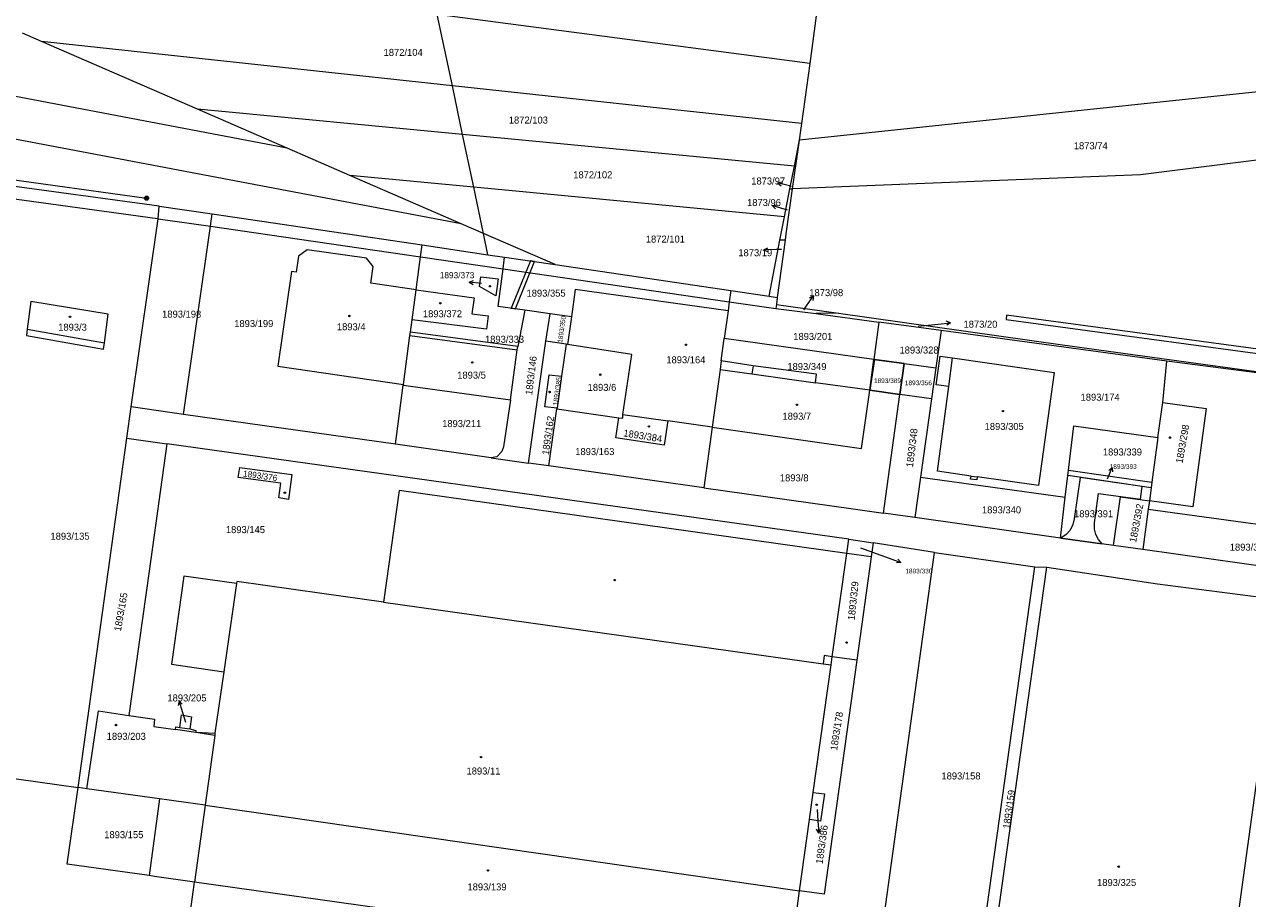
# Model space of a CAD drawing. Header units: metres. Extents: x -595226 to -593310, y -1169452 to -1167804.
# Tile 24 of 35: x -594271 to -593974, y -1168717 to -1168505. Entities that reach past the tile are written whole.
import ezdxf
from ezdxf.enums import TextEntityAlignment as Align

# ---------------------------------------------------------------- set-up
doc = ezdxf.new("R2010")
doc.units = ezdxf.units.M
doc.layers.add('geo katastr', color=5, linetype='Continuous', lineweight=0)
for name, color, linetype in [('Pop  PČ popisy', 7, 'Continuous'), ('Poz předměty', 7, 'Continuous'), ('Věcná břemena k části', 7, 'Continuous')]:
    doc.layers.add(name, color=color, linetype=linetype)
doc.styles.add('dgn023', font='dgn023.shx')

# ---------------------------------------------------------------- blocks, each defined once
blk = doc.blocks.new('4.0255')
blk.add_circle((-0.01, 0), 0.175)
blk = doc.blocks.new('102919')
at = {"layer": 'Pop  PČ popisy', "color": 6, "linetype": 'Continuous', "lineweight": 0}
for p, q in [((-2.91, 0.73), (-1.82, 0.97)), ((0, 0), (-2.91, 0.73)), ((-2.91, 0.73), (-2.06, 0))]:
    blk.add_line(p, q, dxfattribs=at)
blk = doc.blocks.new('102920')
at = {"linetype": 'Continuous'}
for p, q in [((0, 0), (1.72, 2.46)), ((1.72, 2.46), (0.74, 1.92)), ((1.72, 2.46), (1.56, 1.35))]:
    blk.add_line(p, q, dxfattribs=at)
blk = doc.blocks.new('102939')
at = {"layer": 'Pop  PČ popisy', "color": 6, "linetype": 'Continuous', "lineweight": 0}
for p, q in [((-2.87, 0.88), (-1.77, 1.06)), ((0, 0), (-2.87, 0.88)), ((-2.87, 0.88), (-2.06, 0.11))]:
    blk.add_line(p, q, dxfattribs=at)
blk = doc.blocks.new('1029113')
at = {"layer": 'Pop  PČ popisy', "color": 6, "linetype": 'Continuous', "lineweight": 0}
for p, q in [((-3, -0.1), (-2.02, 0.43)), ((0, 0), (-3, -0.1)), ((-3, -0.1), (-1.98, -0.57))]:
    blk.add_line(p, q, dxfattribs=at)
blk = doc.blocks.new('1029114')
at = {"linetype": 'Continuous'}
for p, q in [((0, 0), (2.98, 0.31)), ((2.98, 0.31), (1.94, 0.71)), ((2.98, 0.31), (2.04, -0.29))]:
    blk.add_line(p, q, dxfattribs=at)
blk = doc.blocks.new('1029129')
at = {"linetype": 'Continuous'}
for p, q in [((0, 0), (0.21, -2.99)), ((0.21, -2.99), (-0.36, -2.03)), ((0.21, -2.99), (0.64, -1.96))]:
    blk.add_line(p, q, dxfattribs=at)
blk = doc.blocks.new('1029325')
at = {"linetype": 'Continuous'}
for p, q in [((-0.88, 2.87), (-1.06, 1.77)), ((0, 0), (-0.88, 2.87)), ((-0.88, 2.87), (-0.11, 2.06))]:
    blk.add_line(p, q, dxfattribs=at)
blk = doc.blocks.new('1029340')
at = {"linetype": 'Continuous'}
for p, q in [((0, 0), (2.82, -1.03)), ((2.82, -1.03), (1.71, -1.15)), ((2.82, -1.03), (2.05, -0.21))]:
    blk.add_line(p, q, dxfattribs=at)
blk = doc.blocks.new('1029458')
at = {"linetype": 'Continuous'}
for p, q in [((0, 0), (1.08, 2.8)), ((1.08, 2.8), (0.25, 2.05)), ((1.08, 2.8), (1.18, 1.69))]:
    blk.add_line(p, q, dxfattribs=at)
blk = doc.blocks.new('1029470')
at = {"linetype": 'Continuous'}
for p, q in [((-2.98, 0.31), (-1.94, 0.71)), ((0, 0), (-2.98, 0.31)), ((-2.98, 0.31), (-2.04, -0.29))]:
    blk.add_line(p, q, dxfattribs=at)
blk = doc.blocks.new('6.01149')
at = {"layer": 'Poz předměty', "color": 7, "linetype": 'Continuous', "lineweight": 13}
for radius in [0.5, 0.4, 0.3, 0.2, 0.1]:
    blk.add_circle((0, 0), radius, dxfattribs=at)

msp = doc.modelspace()

# ---------------------------------------------------------------- linework, layer by layer
at = {"layer": 'geo katastr', "color": 5, "true_color": 0x0000fa}
for p, q in [((-594167.08, -1168520.25), (-594170.72, -1168503)), ((-594078.82, -1168503.31), (-594080.43, -1168514.87)), ((-594266.72, -1168509.49), (-594271.34, -1168507.47)), ((-594228.9, -1168525.93), (-594266.72, -1168509.49)), ((-594080.43, -1168514.87), (-594082.45, -1168529.39)), ((-594164.6, -1168532.06), (-594167.08, -1168520.25)), ((-594207.1, -1168535.4), (-594228.9, -1168525.93)), ((-594082.45, -1168529.39), (-594083.26, -1168535.19)), ((-594161.9, -1168544.86), (-594164.6, -1168532.06)), ((-594323.31, -1168536.1), (-594241.23, -1168547.52)), ((-594191.91, -1168542.01), (-594207.1, -1168535.4)), ((-594083.26, -1168535.19), (-594084.66, -1168545.28)), ((-594084.14, -1168539.73), (-594083.26, -1168535.19)), ((-594085.22, -1168545.3), (-594084.14, -1168539.73)), ((-594238.17, -1168549.43), (-594283.7, -1168543.32)), ((-594164.96, -1168553.72), (-594191.91, -1168542.01)), ((-594283.56, -1168546.27), (-594238.6, -1168552.48)), ((-594159.54, -1168556.08), (-594161.9, -1168544.86)), ((-594086.52, -1168552.03), (-594085.22, -1168545.3)), ((-594084.86, -1168544.67), (-594085.31, -1168544.56)), ((-594085.22, -1168545.3), (-594084.66, -1168545.28)), ((-594238.17, -1168549.43), (-594225.28, -1168551.34)), ((-594225.28, -1168551.34), (-594174.4, -1168558.87)), ((-594087.63, -1168557.74), (-594086.52, -1168552.03)), ((-594085.83, -1168550.45), (-594086.62, -1168550.2)), ((-594238.6, -1168552.48), (-594238.44, -1168552.5)), ((-594238.44, -1168552.5), (-594225.71, -1168554.35)), ((-594225.71, -1168554.35), (-594174.79, -1168561.75)), ((-594158.45, -1168561.23), (-594159.54, -1168556.08)), ((-594090.26, -1168571.32), (-594087.63, -1168557.74)), ((-594086.39, -1168557.74), (-594088.28, -1168571.61)), ((-594086.39, -1168557.74), (-594087.63, -1168557.74)), ((-594087.24, -1168559.95), (-594088.53, -1168559.99)), ((-594174.79, -1168561.75), (-594154.79, -1168564.66)), ((-594154.42, -1168561.83), (-594142.14, -1168563.64)), ((-594142.14, -1168563.64), (-594099.57, -1168569.94)), ((-594154.79, -1168564.66), (-594099.93, -1168572.64)), ((-594176.84, -1168577), (-594175.87, -1168569.78)), ((-594099.57, -1168569.94), (-594090.26, -1168571.32)), ((-594099.93, -1168572.64), (-594088.64, -1168574.28)), ((-594090.26, -1168571.32), (-594088.28, -1168571.61)), ((-594088.28, -1168571.61), (-594088.51, -1168573.32)), ((-594149.53, -1168574.7), (-594151.21, -1168583.53)), ((-594143.39, -1168575.57), (-594149.53, -1168574.7)), ((-594144.44, -1168582.23), (-594143.39, -1168575.57)), ((-594138.21, -1168576.3), (-594143.39, -1168575.57)), ((-594100.23, -1168574.87), (-594101.13, -1168581.54)), ((-594088.51, -1168573.32), (-594088.64, -1168574.28)), ((-594088.64, -1168574.28), (-594078.93, -1168575.51)), ((-594088.51, -1168573.32), (-594073.46, -1168575.44)), ((-594081.84, -1168574.59), (-594081.2, -1168573.67)), ((-594073.46, -1168575.44), (-594078.93, -1168575.51)), ((-594078.93, -1168575.51), (-594063.63, -1168577.6)), ((-594177.25, -1168580.03), (-594176.84, -1168577)), ((-594138.21, -1168576.3), (-594139.16, -1168582.98)), ((-594063.63, -1168577.6), (-594064.86, -1168586.67)), ((-594048.55, -1168579.66), (-594063.63, -1168577.6)), ((-594054.13, -1168578.57), (-594049.24, -1168578.07)), ((-594270.15, -1168579.32), (-594251.43, -1168582.62)), ((-594177.36, -1168580.82), (-594151.32, -1168584.32)), ((-594151.21, -1168583.53), (-594177.25, -1168580.03)), ((-594101.86, -1168586.99), (-594101.13, -1168581.54)), ((-594064.86, -1168586.67), (-594101.13, -1168581.54)), ((-594048.55, -1168579.66), (-594049.82, -1168588.68)), ((-593993.84, -1168587.08), (-594048.55, -1168579.66)), ((-594148.61, -1168611.77), (-594144.44, -1168582.23)), ((-594139.49, -1168582.93), (-594144.44, -1168582.23)), ((-594139.49, -1168582.93), (-594140.59, -1168590.73)), ((-594139.16, -1168582.98), (-594139.49, -1168582.93)), ((-594065.87, -1168594.11), (-594064.86, -1168586.67)), ((-594064.86, -1168586.67), (-594057.51, -1168587.65)), ((-594057.51, -1168587.65), (-594058.54, -1168595.12)), ((-594057.51, -1168587.65), (-594049.82, -1168588.68)), ((-594046.72, -1168593.24), (-594045.79, -1168586.27)), ((-593994.78, -1168597.12), (-593993.84, -1168587.08)), ((-593943.89, -1168593.47), (-593993.84, -1168587.08)), ((-594140.59, -1168590.73), (-594141.69, -1168598.5)), ((-594102.14, -1168589.07), (-594094.42, -1168590.16)), ((-594094.14, -1168588.17), (-594094.42, -1168590.16)), ((-594094.42, -1168590.16), (-594079.05, -1168592.28)), ((-594049.82, -1168588.68), (-594050.88, -1168596.18)), ((-594180.9, -1168607.21), (-594178.98, -1168592.92)), ((-594178.96, -1168592.76), (-594178.98, -1168592.92)), ((-594178.98, -1168592.92), (-594152.94, -1168596.42)), ((-594058.54, -1168595.12), (-594065.87, -1168594.11)), ((-594062.53, -1168623.95), (-594058.54, -1168595.12)), ((-594050.88, -1168596.18), (-594058.54, -1168595.12)), ((-594050.88, -1168596.18), (-594053.56, -1168615.19)), ((-594246.02, -1168605.72), (-594244.97, -1168598.16)), ((-594232.25, -1168599.96), (-594244.97, -1168598.16)), ((-594143.66, -1168612.47), (-594141.71, -1168598.66)), ((-594141.69, -1168598.5), (-594141.71, -1168598.66)), ((-594141.71, -1168598.66), (-594126.68, -1168600.78)), ((-593996.04, -1168605.55), (-593994.78, -1168597.12)), ((-594180.9, -1168607.21), (-594232.25, -1168599.96)), ((-594125.74, -1168600.01), (-594114.83, -1168601.56)), ((-594104.06, -1168603.09), (-594114.83, -1168601.56)), ((-594104.06, -1168603.09), (-594106.07, -1168617.78)), ((-593996.04, -1168605.55), (-593997.45, -1168616.39)), ((-594257.84, -1168690.47), (-594246.02, -1168605.72)), ((-594246.02, -1168605.72), (-594236.29, -1168607.08)), ((-594070.95, -1168630.22), (-594236.29, -1168607.08)), ((-594157.66, -1168610.49), (-594180.9, -1168607.21)), ((-594157.66, -1168610.49), (-594148.61, -1168611.77)), ((-594143.66, -1168612.47), (-594148.61, -1168611.77)), ((-594106.07, -1168617.78), (-594143.66, -1168612.47)), ((-594017.84, -1168614.81), (-594017.68, -1168613.48)), ((-594017.68, -1168613.48), (-593997.45, -1168616.39)), ((-594053.56, -1168615.19), (-594054.94, -1168625.01)), ((-594053.56, -1168615.19), (-594018.46, -1168620.05)), ((-594041.3, -1168614.92), (-594039.79, -1168615.13)), ((-594018.46, -1168620.05), (-594017.84, -1168614.81)), ((-593997.63, -1168617.8), (-594017.84, -1168614.81)), ((-593997.45, -1168616.39), (-593997.63, -1168617.8)), ((-594019.64, -1168629.96), (-594018.46, -1168620.05)), ((-593997.63, -1168617.8), (-593998.04, -1168620.92)), ((-593998.33, -1168622.94), (-593999.62, -1168632.77)), ((-593998.04, -1168620.92), (-593998.33, -1168622.94)), ((-593998.33, -1168622.94), (-593949.21, -1168629.73)), ((-594054.94, -1168625.01), (-594062.53, -1168623.95)), ((-594019.64, -1168629.96), (-594054.94, -1168625.01)), ((-594071.44, -1168633.72), (-594070.95, -1168630.22)), ((-594070.95, -1168630.22), (-594065.01, -1168631.16)), ((-594065.01, -1168631.16), (-594065.49, -1168634.56)), ((-594050.2, -1168633.5), (-594065.01, -1168631.16)), ((-594006.75, -1168631.77), (-594019.64, -1168629.96)), ((-593999.62, -1168632.77), (-594006.75, -1168631.77)), ((-594074.97, -1168658.76), (-594071.44, -1168633.72)), ((-594065.49, -1168634.56), (-594071.44, -1168633.72)), ((-594065.49, -1168634.56), (-594068.99, -1168659.59)), ((-594068.09, -1168632.32), (-594061.12, -1168634.84)), ((-594062.73, -1168724.08), (-594050.2, -1168633.5)), ((-594050.2, -1168633.5), (-594025.84, -1168636.93)), ((-593950.82, -1168639.61), (-593999.62, -1168632.77)), ((-594038.49, -1168727.47), (-594025.84, -1168636.93)), ((-594035.67, -1168727.86), (-594022.92, -1168637.03)), ((-594025.84, -1168636.93), (-594022.92, -1168637.03)), ((-594219.44, -1168641), (-594222.5, -1168662.38)), ((-594183.8, -1168645.49), (-594077.17, -1168660.44)), ((-594075.25, -1168660.71), (-594074.97, -1168658.76)), ((-594068.99, -1168659.59), (-594074.97, -1168658.76)), ((-594079.56, -1168691.65), (-594075.25, -1168660.71)), ((-594077.17, -1168660.44), (-594075.25, -1168660.71)), ((-594068.99, -1168659.59), (-594076.95, -1168716.38)), ((-594392, -1168671.6), (-594257.84, -1168690.47)), ((-594231.72, -1168674.71), (-594232.47, -1168672.32)), ((-594233.14, -1168675.92), (-594230.72, -1168676.26)), ((-594229.27, -1168677.06), (-594229.28, -1168677.16)), ((-594224.71, -1168677.83), (-594227.02, -1168694.78)), ((-594224.64, -1168677.33), (-594224.71, -1168677.83)), ((-594255.74, -1168690.76), (-594257.84, -1168690.47)), ((-594238.08, -1168693.23), (-594255.74, -1168690.76)), ((-594238.08, -1168693.23), (-594240.63, -1168711.84)), ((-594080.48, -1168698.22), (-594079.56, -1168691.65)), ((-594227.02, -1168694.78), (-594229.57, -1168713.4)), ((-594227.02, -1168694.78), (-594082.89, -1168715.55)), ((-594078.65, -1168695.81), (-594078.44, -1168698.53)), ((-594082.89, -1168715.55), (-594080.48, -1168698.22)), ((-594085.41, -1168733.67), (-594229.57, -1168713.4)), ((-594085.41, -1168733.67), (-594082.89, -1168715.55)), ((-594076.95, -1168716.38), (-594082.89, -1168715.55))]:
    msp.add_line(p, q, dxfattribs=at)
for points in [[(-594080.43, -1168514.87), (-594170.72, -1168503), (-594329.65, -1168482.12)], [(-594207.1, -1168535.4), (-594288.4, -1168519.92), (-594386.63, -1168501.22)], [(-594082.45, -1168529.39), (-594167.08, -1168520.25), (-594266.72, -1168509.49)], [(-594164.96, -1168553.72), (-594280.51, -1168531.82), (-594384.66, -1168512.09)], [(-594083.26, -1168535.19), (-594082.91, -1168533.4), (-593924.9, -1168516.71)], [(-594084.14, -1168539.73), (-594164.6, -1168532.06), (-594228.9, -1168525.93)], [(-593927.19, -1168532.61), (-594000.23, -1168541.9), (-594084.66, -1168545.28)], [(-594086.52, -1168552.03), (-594161.9, -1168544.86), (-594191.91, -1168542.01)], [(-594084.66, -1168545.28), (-594086.18, -1168556.17), (-594086.39, -1168557.74)], [(-594244.97, -1168598.16), (-594238.44, -1168552.5), (-594238.17, -1168549.43)], [(-594232.25, -1168599.96), (-594225.71, -1168554.35), (-594225.28, -1168551.34)], [(-594142.14, -1168563.64), (-594159.54, -1168556.08), (-594164.96, -1168553.72)], [(-594175.87, -1168569.78), (-594186.84, -1168568.15), (-594186.27, -1168564.1), (-594187.93, -1168562.09), (-594202.32, -1168560.03), (-594204.39, -1168561.58), (-594204.94, -1168565.47), (-594206.07, -1168565.3), (-594209.36, -1168588.27), (-594178.96, -1168592.76)], [(-594175.87, -1168569.78), (-594174.79, -1168561.75), (-594174.4, -1168558.87)], [(-594174.4, -1168558.87), (-594158.45, -1168561.23), (-594154.42, -1168561.83)], [(-594149.53, -1168574.7), (-594155.97, -1168573.79), (-594154.79, -1168564.66), (-594154.42, -1168561.83)], [(-594151.8, -1168574.38), (-594151.56, -1168573.72), (-594147.13, -1168562.91), (-594148.15, -1168562.75), (-594152.5, -1168573.36), (-594152.81, -1168574.24), (-594151.8, -1168574.38)], [(-594156.53, -1168571.19), (-594160.49, -1168568.95), (-594160.13, -1168566.57), (-594156, -1168567.09), (-594156.53, -1168571.19)], [(-594175.87, -1168569.78), (-594161.8, -1168571.66), (-594162.34, -1168575.58), (-594158.37, -1168576.08), (-594158.83, -1168579.33), (-594176.84, -1168577)], [(-594100.23, -1168574.87), (-594137.26, -1168569.67), (-594138.21, -1168576.3)], [(-594099.57, -1168569.94), (-594099.93, -1168572.64), (-594100.23, -1168574.87)], [(-594250.55, -1168575.65), (-594269.31, -1168572.62), (-594270.15, -1168579.32), (-594270.33, -1168580.8), (-594251.69, -1168584.12), (-594251.43, -1168582.62), (-594250.55, -1168575.65)], [(-594073.46, -1168575.44), (-594019.09, -1168583.1), (-593943.89, -1168593.47)], [(-594178.96, -1168592.76), (-594177.36, -1168580.82), (-594177.25, -1168580.03)], [(-594152.94, -1168596.42), (-594151.32, -1168584.32), (-594151.21, -1168583.53)], [(-594125.74, -1168600.01), (-594123.58, -1168585.48), (-594139.16, -1168582.98)], [(-594101.86, -1168586.99), (-594102.14, -1168589.07), (-594104.06, -1168603.09)], [(-594065.87, -1168594.11), (-594079.05, -1168592.28), (-594078.76, -1168590.2), (-594094.14, -1168588.17), (-594101.86, -1168586.99)], [(-594058.54, -1168595.12), (-594057.51, -1168587.65), (-594064.73, -1168586.69), (-594065.87, -1168594.11), (-594058.54, -1168595.12)], [(-594045.79, -1168586.27), (-594021.17, -1168589.77), (-594024.98, -1168617.21), (-594039.79, -1168615.13), (-594039.9, -1168615.88), (-594041.4, -1168615.67), (-594041.3, -1168614.92), (-594049.45, -1168613.78), (-594046.72, -1168593.24), (-594049.74, -1168592.84), (-594048.81, -1168585.87), (-594045.79, -1168586.27)], [(-594141.69, -1168598.5), (-594144.66, -1168598.12), (-594143.62, -1168590.34), (-594140.59, -1168590.73)], [(-594152.94, -1168596.42), (-594154.64, -1168607.86), (-594155.06, -1168608.95), (-594156.29, -1168610.24), (-594157.66, -1168610.49)], [(-594104.06, -1168603.09), (-594067.85, -1168608.24), (-594065.87, -1168594.11)], [(-593994.78, -1168597.12), (-593984.26, -1168598.57), (-593987.54, -1168622.36), (-593998.04, -1168620.92)], [(-594114.83, -1168601.56), (-594115.74, -1168607.43), (-594127.4, -1168605.64), (-594126.68, -1168600.78)], [(-594126.68, -1168600.78), (-594125.71, -1168600.92), (-594125.74, -1168600.01)], [(-594017.68, -1168613.48), (-594016.4, -1168602.75), (-593996.04, -1168605.55)], [(-594236.29, -1168607.08), (-594240.63, -1168638.01), (-594245.53, -1168672.99)], [(-594218.98, -1168615.25), (-594218.65, -1168612.85), (-594205.96, -1168614.59), (-594206.77, -1168620.59), (-594209.19, -1168620.25), (-594208.7, -1168616.67), (-594218.98, -1168615.25)], [(-594071.44, -1168633.72), (-594179.97, -1168618.47), (-594183.8, -1168645.49), (-594198.71, -1168643.4)], [(-594106.07, -1168617.78), (-594069.92, -1168622.89), (-594062.53, -1168623.95)], [(-594006.75, -1168631.77), (-594005.07, -1168619.93), (-593998.04, -1168620.92)], [(-594022.92, -1168637.03), (-593996.11, -1168641.11), (-593965.98, -1168644.98)], [(-594198.71, -1168643.4), (-594219.37, -1168640.5), (-594219.44, -1168641), (-594232.21, -1168639.2), (-594235.21, -1168660.59), (-594222.5, -1168662.38), (-594224.64, -1168677.33)], [(-593965.98, -1168644.98), (-593976.59, -1168721.66), (-593960.2, -1168724.06), (-593968.57, -1168783.87), (-593984.88, -1168781.62), (-593988.96, -1168811.13)], [(-594074.97, -1168658.76), (-594076.9, -1168658.49), (-594077.17, -1168660.44)], [(-594255.74, -1168690.76), (-594252.9, -1168671.9), (-594245.53, -1168672.99)], [(-594245.53, -1168672.99), (-594239.29, -1168673.91), (-594239.49, -1168675.66), (-594234.2, -1168676.43)], [(-594234.2, -1168676.43), (-594234.11, -1168675.78), (-594233.14, -1168675.92), (-594232.79, -1168672.88), (-594230.37, -1168673.29), (-594230.72, -1168676.26), (-594229.24, -1168676.67), (-594229.27, -1168677.06), (-594224.64, -1168677.33)], [(-594224.71, -1168677.83), (-594229.28, -1168677.16), (-594234.2, -1168676.43)], [(-594240.63, -1168711.84), (-594260.44, -1168709.05), (-594257.84, -1168690.47)], [(-594227.02, -1168694.78), (-594231.73, -1168694.1), (-594238.08, -1168693.23)], [(-594079.56, -1168691.65), (-594076.85, -1168692.03), (-594077.81, -1168698.63), (-594080.48, -1168698.22)], [(-594229.57, -1168713.4), (-594239.31, -1168712.02), (-594240.63, -1168711.84)], [(-594232.81, -1168736.78), (-594232.1, -1168731.79), (-594229.57, -1168713.4)]]:
    msp.add_lwpolyline(points, dxfattribs=at)
at = {"layer": 'Věcná břemena k části', "color": 6, "linetype": 'Continuous', "lineweight": 0, "flags": 128}
for points in [[(-593931.14, -1168590.92), (-593930.99, -1168589.93), (-593960.31, -1168585.72), (-594032.68, -1168575.94), (-594032.81, -1168576.93), (-593960.45, -1168586.72), (-593931.14, -1168590.92)], [(-594014.86, -1168615.25), (-594016.28, -1168625.34), (-594016.6, -1168626.7), (-594017.29, -1168628.03), (-594018.2, -1168629.07), (-594019.51, -1168629.98), (-594009.53, -1168631.38), (-594010.41, -1168630.3), (-594011.01, -1168629.14), (-594011.36, -1168627.77), (-594011.37, -1168626.3), (-594010.36, -1168619.12), (-594000.2, -1168620.55), (-593999.77, -1168617.48), (-594014.86, -1168615.25)]]:
    msp.add_lwpolyline(points, dxfattribs=at)

# ---------------------------------------------------------------- block references
at = {"layer": 'geo katastr', "color": 5, "true_color": 0x0000fa}
for name, p in [('102919', (-594085.31, -1168544.56)), ('6.01149', (-594241.23, -1168547.52)), ('102939', (-594086.62, -1168550.2)), ('1029113', (-594088.53, -1168559.99)), ('1029470', (-594160, -1168568.2)), ('4.0255', (-594157.97, -1168568.88)), ('4.0255', (-594170, -1168573.01)), ('102920', (-594081.2, -1168573.67)), ('4.0255', (-594192.03, -1168576.1)), ('4.0255', (-594259.77, -1168576.31)), ('1029114', (-594049.24, -1168578.07)), ('4.0255', (-594110.44, -1168583.08)), ('4.0255', (-594162.24, -1168587.38)), ('4.0255', (-594131.22, -1168590.34)), ('4.0255', (-594143.5, -1168594.53)), ('4.0255', (-594083.52, -1168597.65)), ('4.0255', (-594033.57, -1168599.17)), ('4.0255', (-594119.41, -1168602.89)), ('4.0255', (-593993.03, -1168605.61)), ('1029458', (-594008.17, -1168615.63)), ('4.0255', (-594207.69, -1168618.98)), ('1029340', (-594061.12, -1168634.84)), ('4.0255', (-594127.68, -1168640.16)), ('4.0255', (-594071.48, -1168655.32)), ('1029325', (-594232.47, -1168672.32)), ('4.0255', (-594248.64, -1168675.32)), ('4.0255', (-594160.1, -1168683.11)), ('4.0255', (-594078.69, -1168694.67)), ('1029129', (-594078.44, -1168698.53)), ('4.0255', (-594158.42, -1168710.58)), ('4.0255', (-594005.49, -1168709.68))]:
    msp.add_blockref(name, p, dxfattribs=at)

# ---------------------------------------------------------------- texts
at = {"layer": 'geo katastr', "color": 5, "true_color": 0x0000fa, "style": 'dgn023'}
for s, p in [('1872/104', (-594179.01, -1168512.17)), ('1872/103', (-594148.65, -1168528.58)), ('1873/74', (-594012.27, -1168534.81)), ('1872/102', (-594133.02, -1168541.86)), ('1873/97', (-594090.49, -1168543.36)), ('1873/96', (-594091.51, -1168548.59)), ('1872/101', (-594115.42, -1168557.45)), ('1873/19', (-594093.62, -1168560.76)), ('1873/98', (-594076.41, -1168570.44)), ('1893/3', (-594259.18, -1168578.83)), ('1893/4', (-594191.6, -1168578.71)), ('1893/164', (-594110.45, -1168586.72)), ('1893/5', (-594162.42, -1168590.45)), ('1893/6', (-594130.8, -1168593.42)), ('1893/174', (-594010, -1168595.8)), ('1893/7', (-594083.55, -1168600.42)), ('1893/305', (-594033.26, -1168602.89)), ('1893/163', (-594132.53, -1168608.99)), ('1893/8', (-594084.18, -1168615.37)), ('1893/135', (-594259.79, -1168629.52)), ('1893/145', (-594217.25, -1168627.92)), ('1893/11', (-594159.53, -1168686.47)), ('1893/158', (-594043.74, -1168687.67)), ('1893/155', (-594246.74, -1168701.91)), ('1893/139', (-594158.67, -1168714.58)), ('1893/325', (-594006, -1168713.51))]:
    msp.add_text(s, height=1.7, dxfattribs=at).set_placement(p, align=Align.MIDDLE_CENTER)
msp.add_text('1893/373', height=1.502, dxfattribs=at).set_placement((-594161.75, -1168566.21), align=Align.MIDDLE_RIGHT)
for s, height, p in [('1893/355', 1.7, (-594144.35, -1168571.41)), ('1893/198', 1.7, (-594232.71, -1168576.5)), ('1893/372', 1.7, (-594169.48, -1168576.41)), ('1893/199', 1.7, (-594215.23, -1168578.79)), ('1873/20', 1.7, (-594039.01, -1168578.95)), ('1893/333', 1.7, (-594154.42, -1168582.6)), ('1893/201', 1.7, (-594079.67, -1168581.91)), ('1893/328', 1.7, (-594053.91, -1168585.21)), ('1893/349', 1.7, (-594081.1, -1168589.21)), ('1893/211', 1.7, (-594164.81, -1168603.06)), ('1893/339', 1.7, (-594004.59, -1168609.94)), ('1893/340', 1.7, (-594033.91, -1168623.98)), ('1893/338', 1.7, (-593973.82, -1168633.02)), ('1893/330', 1.139, (-594053.95, -1168638.54)), ('1893/205', 1.7, (-594231.43, -1168669.6)), ('1893/203', 1.7, (-594246.15, -1168678.91))]:
    msp.add_text(s, height=height, dxfattribs=at).set_placement(p, align=Align.CENTER)
for s, height, rotation, p in [('1893/350', 1.139, 82, (-594140.45, -1168582.65)), ('1893/385', 1.2, 82, (-594141.53, -1168597.88)), ('1893/162', 1.7, 82, (-594143.68, -1168609.89)), ('1893/384', 1.7, 351, (-594125.71, -1168605.28)), ('1893/376', 1.5, 352, (-594217.92, -1168615.01)), ('1893/392', 1.7, 79, (-594001.29, -1168631.15))]:
    msp.add_text(s, height=height, rotation=rotation, dxfattribs=at).set_placement(p)
for s, rotation, p in [('1893/146', 83, (-594147.15, -1168590.64)), ('1893/348', 83, (-594054.81, -1168608.19)), ('1893/329', 84, (-594069.03, -1168645.27)), ('1893/386', 82, (-594076.64, -1168704.41))]:
    msp.add_text(s, height=1.7, rotation=rotation, dxfattribs=at).set_placement(p, align=Align.CENTER)
for s, height, p in [('1893/389', 1.139, (-594064.84, -1168592.37)), ('1893/356', 1.139, (-594057.35, -1168592.89)), ('1893/393', 1.139, (-594007.68, -1168613.19)), ('1893/391', 1.7, (-594016.32, -1168624.92))]:
    msp.add_text(s, height=height, dxfattribs=at).set_placement(p)
for s, rotation, p in [('1893/298', 80, (-593990.03, -1168607.13)), ('1893/165', 80, (-594247.47, -1168647.88)), ('1893/178', 81, (-594073.89, -1168676.79)), ('1893/159', 82, (-594032.1, -1168695.77))]:
    msp.add_text(s, height=1.7, rotation=rotation, dxfattribs=at).set_placement(p, align=Align.MIDDLE_CENTER)

doc.saveas('drawing.dxf')
